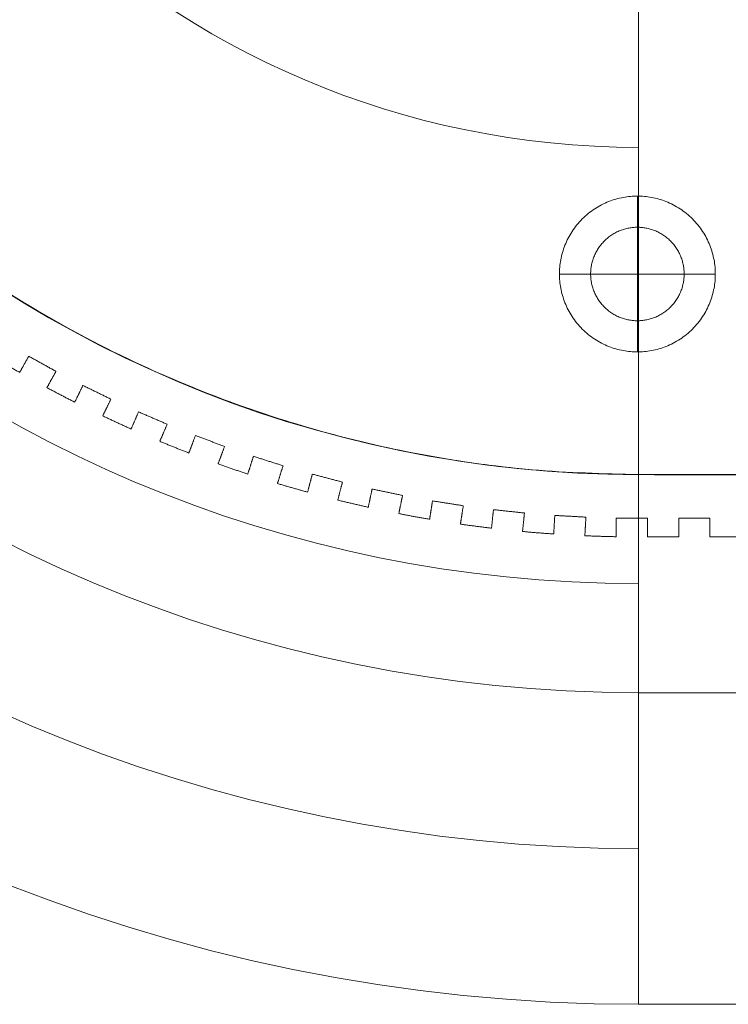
# Model space of a CAD drawing. Header units: millimetres. Extents: x -13921 to -12971, y -5231 to -4681.
# Tile 3 of 16: x -13745 to -13632, y -5231 to -5073. Entities that reach past the tile are written whole.
import ezdxf

# ---------------------------------------------------------------- set-up
doc = ezdxf.new("R2010")
doc.units = ezdxf.units.MM
doc.header["$MEASUREMENT"] = 0
doc.layers.add('Default', color=7, linetype='Continuous', lineweight=18, true_color=0x000000)

msp = doc.modelspace()

# ---------------------------------------------------------------- linework, layer by layer
at = {"layer": 'Default'}
for p, q in [((-13646.38, -5101.68, 13.17), (-13646.38, -5126.68, 13.17)), ((-13646.38, -5101.68, 7.17), (-13646.38, -5106.68, 7.17)), ((-13646.38, -5101.68, 6.17), (-13646.38, -5106.68, 6.17)), ((-13646.38, -5101.68, 0.17), (-13646.38, -5126.68, 0.17)), ((-13658.88, -5114.18, 13.17), (-13633.88, -5114.18, 13.17)), ((-13658.88, -5114.18, 7.17), (-13653.88, -5114.18, 7.17)), ((-13658.88, -5114.18, 6.17), (-13653.88, -5114.18, 6.17)), ((-13658.88, -5114.18, 0.17), (-13633.88, -5114.18, 0.17)), ((-13638.88, -5114.18, 7.17), (-13633.88, -5114.18, 7.17)), ((-13638.88, -5114.18, 6.17), (-13633.88, -5114.18, 6.17)), ((-13646.38, -5121.68, 7.17), (-13646.38, -5126.68, 7.17)), ((-13646.38, -5121.68, 6.17), (-13646.38, -5126.68, 6.17)), ((-13646.19, -5146.36, 23.11), (-13646.19, -5146.36, 398.12))]:
    msp.add_line(p, q, dxfattribs=at)
for centre, radius in [((-13646.21, -4956.36, 411.21), 274.99), ((-13646.21, -4956.36, 417.21), 274.99), ((-13646.21, -4956.36, 414.21), 274.99), ((-13646.21, -4956.36, 404.71), 250), ((-13646.21, -4956.36, 398.21), 225), ((-13646.21, -4956.36, 398.21), 207.5), ((-13646.21, -4956.36, 392.4), 190), ((-13646.21, -4956.36, 395.3), 190), ((-13646.21, -4956.36, 398.21), 190), ((-13646.21, -4956.36, 417.21), 137.5)]:
    msp.add_arc(centre, radius, 90, 270, dxfattribs=at)
for points in [[(-13646.21, -5231.35, 417.21), (-13646.21, -4956.36, 417.21), (-13646.21, -4681.37, 417.21)], [(-13646.21, -4766.35, 392.4), (-13646.21, -4956.35, 392.3), (-13646.21, -5146.35, 392.21)], [(-13646.21, -4956.36, 417.21), (-13646.21, -5093.85, 417.21), (-13646.21, -5231.35, 417.21)], [(-13646.21, -4956.36, 392.3), (-13646.21, -5051.36, 392.35), (-13646.21, -5146.36, 392.4)], [(-13646.38, -5101.68, 13.17), (-13646.38, -5101.68, 10.17), (-13646.38, -5101.68, 7.17)], [(-13646.38, -5101.68, 6.17), (-13646.38, -5101.68, 3.17), (-13646.38, -5101.68, 0.17)], [(-13646.38, -5106.68, 6.17), (-13646.38, -5106.68, 6.67), (-13646.38, -5106.68, 7.17)], [(-13658.88, -5114.18, 13.17), (-13658.88, -5114.18, 10.17), (-13658.88, -5114.18, 7.17)], [(-13658.88, -5114.18, 6.17), (-13658.88, -5114.18, 3.17), (-13658.88, -5114.18, 0.17)], [(-13653.88, -5114.18, 6.17), (-13653.88, -5114.18, 6.67), (-13653.88, -5114.18, 7.17)], [(-13638.88, -5114.18, 6.17), (-13638.88, -5114.18, 6.67), (-13638.88, -5114.18, 7.17)], [(-13633.88, -5114.18, 13.17), (-13633.88, -5114.18, 10.17), (-13633.88, -5114.18, 7.17)], [(-13633.88, -5114.18, 6.17), (-13633.88, -5114.18, 3.17), (-13633.88, -5114.18, 0.17)], [(-13646.38, -5121.68, 6.17), (-13646.38, -5121.68, 6.67), (-13646.38, -5121.68, 7.17)], [(-13745.47, -5129.98, 23.11), (-13744.75, -5128.67, 23.11), (-13744.02, -5127.37, 23.11)], [(-13745.47, -5129.98, 398.12), (-13744.75, -5128.67, 398.12), (-13744.02, -5127.37, 398.12)], [(-13744.02, -5127.37, 217.75), (-13744.75, -5128.67, 217.75), (-13745.47, -5129.98, 217.75)], [(-13744.02, -5127.37, 23.11), (-13741.84, -5128.58, 23.11), (-13739.65, -5129.8, 23.11)], [(-13744.02, -5127.37, 398.12), (-13741.84, -5128.58, 398.12), (-13739.65, -5129.8, 398.12)], [(-13744.02, -5127.37, 23.11), (-13744.02, -5127.37, 210.61), (-13744.02, -5127.37, 398.12)], [(-13739.65, -5129.8, 217.75), (-13741.84, -5128.58, 217.75), (-13744.02, -5127.37, 217.75)], [(-13646.38, -5126.68, 13.17), (-13646.38, -5126.68, 10.17), (-13646.38, -5126.68, 7.17)], [(-13646.38, -5126.68, 6.17), (-13646.38, -5126.68, 3.17), (-13646.38, -5126.68, 0.17)], [(-13741.84, -5128.58, 23.11), (-13741.84, -5128.58, 210.61), (-13741.84, -5128.58, 398.12)], [(-13745.47, -5129.98, 398.12), (-13745.47, -5129.98, 210.61), (-13745.47, -5129.98, 23.11)], [(-13745.24, -5129.55, 23.11), (-13745.24, -5129.55, 210.61), (-13745.24, -5129.55, 398.12)], [(-13739.65, -5129.8, 23.11), (-13740.37, -5131.1, 23.11), (-13741.1, -5132.41, 23.11)], [(-13739.65, -5129.8, 398.12), (-13740.37, -5131.1, 398.12), (-13741.1, -5132.41, 398.12)], [(-13741.1, -5132.41, 217.75), (-13740.37, -5131.1, 217.75), (-13739.65, -5129.8, 217.75)], [(-13739.65, -5129.8, 23.11), (-13739.65, -5129.8, 210.61), (-13739.65, -5129.8, 398.12)], [(-13741.1, -5132.41, 23.11), (-13741.1, -5132.41, 210.61), (-13741.1, -5132.41, 398.12)], [(-13740.86, -5131.98, 23.11), (-13740.86, -5131.98, 210.61), (-13740.86, -5131.98, 398.12)], [(-13736.64, -5134.74, 23.11), (-13735.98, -5133.4, 23.11), (-13735.33, -5132.06, 23.11)], [(-13736.64, -5134.74, 398.12), (-13735.98, -5133.4, 398.12), (-13735.33, -5132.06, 398.12)], [(-13735.33, -5132.06, 217.75), (-13735.98, -5133.4, 217.75), (-13736.64, -5134.74, 217.75)], [(-13735.33, -5132.06, 23.11), (-13733.08, -5133.16, 23.11), (-13730.84, -5134.26, 23.11)], [(-13735.33, -5132.06, 398.12), (-13733.08, -5133.16, 398.12), (-13730.84, -5134.26, 398.12)], [(-13735.33, -5132.06, 23.11), (-13735.33, -5132.06, 210.61), (-13735.33, -5132.06, 398.12)], [(-13730.84, -5134.26, 217.75), (-13733.08, -5133.16, 217.75), (-13735.33, -5132.06, 217.75)], [(-13733.08, -5133.16, 23.11), (-13733.08, -5133.16, 210.61), (-13733.08, -5133.16, 398.12)], [(-13736.64, -5134.74, 398.12), (-13736.64, -5134.74, 210.61), (-13736.64, -5134.74, 23.11)], [(-13736.43, -5134.3, 23.11), (-13736.43, -5134.3, 210.61), (-13736.43, -5134.3, 398.12)], [(-13730.84, -5134.26, 23.11), (-13731.5, -5135.6, 23.11), (-13732.15, -5136.94, 23.11)], [(-13730.84, -5134.26, 398.12), (-13731.5, -5135.6, 398.12), (-13732.15, -5136.94, 398.12)], [(-13732.15, -5136.94, 217.75), (-13731.5, -5135.6, 217.75), (-13730.84, -5134.26, 217.75)], [(-13730.84, -5134.26, 23.11), (-13730.84, -5134.26, 210.61), (-13730.84, -5134.26, 398.12)], [(-13732.15, -5136.94, 23.11), (-13732.15, -5136.94, 210.61), (-13732.15, -5136.94, 398.12)], [(-13731.94, -5136.51, 23.11), (-13731.94, -5136.51, 210.61), (-13731.94, -5136.51, 398.12)], [(-13727.59, -5139.05, 23.11), (-13727, -5137.68, 23.11), (-13726.41, -5136.3, 23.11)], [(-13727.59, -5139.05, 398.12), (-13727, -5137.68, 398.12), (-13726.41, -5136.3, 398.12)], [(-13726.41, -5136.3, 217.75), (-13727, -5137.68, 217.75), (-13727.59, -5139.05, 217.75)], [(-13726.41, -5136.3, 23.11), (-13724.11, -5137.29, 23.11), (-13721.81, -5138.28, 23.11)], [(-13726.41, -5136.3, 398.12), (-13724.11, -5137.29, 398.12), (-13721.81, -5138.28, 398.12)], [(-13726.41, -5136.3, 23.11), (-13726.41, -5136.3, 210.61), (-13726.41, -5136.3, 398.12)], [(-13721.81, -5138.28, 217.75), (-13724.11, -5137.29, 217.75), (-13726.41, -5136.3, 217.75)], [(-13727.39, -5138.6, 23.11), (-13727.39, -5138.6, 210.61), (-13727.39, -5138.6, 398.12)], [(-13724.11, -5137.29, 23.11), (-13724.11, -5137.29, 210.61), (-13724.11, -5137.29, 398.12)], [(-13721.81, -5138.28, 23.11), (-13722.4, -5139.65, 23.11), (-13722.99, -5141.02, 23.11)], [(-13721.81, -5138.28, 398.12), (-13722.4, -5139.65, 398.12), (-13722.99, -5141.02, 398.12)], [(-13722.99, -5141.02, 217.75), (-13722.4, -5139.65, 217.75), (-13721.81, -5138.28, 217.75)], [(-13721.81, -5138.28, 23.11), (-13721.81, -5138.28, 210.61), (-13721.81, -5138.28, 398.12)], [(-13727.59, -5139.05, 398.12), (-13727.59, -5139.05, 210.61), (-13727.59, -5139.05, 23.11)], [(-13718.33, -5142.9, 23.11), (-13717.81, -5141.5, 23.11), (-13717.28, -5140.1, 23.11)], [(-13718.33, -5142.9, 398.12), (-13717.81, -5141.5, 398.12), (-13717.28, -5140.1, 398.12)], [(-13717.28, -5140.1, 217.75), (-13717.81, -5141.5, 217.75), (-13718.33, -5142.9, 217.75)], [(-13717.28, -5140.1, 23.11), (-13714.94, -5140.97, 23.11), (-13712.6, -5141.84, 23.11)], [(-13717.28, -5140.1, 398.12), (-13714.94, -5140.97, 398.12), (-13712.6, -5141.84, 398.12)], [(-13717.28, -5140.1, 23.11), (-13717.28, -5140.1, 210.61), (-13717.28, -5140.1, 398.12)], [(-13712.6, -5141.84, 217.75), (-13714.94, -5140.97, 217.75), (-13717.28, -5140.1, 217.75)], [(-13722.99, -5141.02, 23.11), (-13722.99, -5141.02, 210.61), (-13722.99, -5141.02, 398.12)], [(-13722.8, -5140.58, 23.11), (-13722.8, -5140.58, 210.61), (-13722.8, -5140.58, 398.12)], [(-13714.94, -5140.97, 23.11), (-13714.94, -5140.97, 210.61), (-13714.94, -5140.97, 398.12)], [(-13712.6, -5141.84, 23.11), (-13713.12, -5143.24, 23.11), (-13713.64, -5144.64, 23.11)], [(-13712.6, -5141.84, 398.12), (-13713.12, -5143.24, 398.12), (-13713.64, -5144.64, 398.12)], [(-13713.64, -5144.64, 217.75), (-13713.12, -5143.24, 217.75), (-13712.6, -5141.84, 217.75)], [(-13712.6, -5141.84, 23.11), (-13712.6, -5141.84, 210.61), (-13712.6, -5141.84, 398.12)], [(-13718.33, -5142.9, 398.12), (-13718.33, -5142.9, 210.61), (-13718.33, -5142.9, 23.11)], [(-13718.16, -5142.44, 23.11), (-13718.16, -5142.44, 210.61), (-13718.16, -5142.44, 398.12)], [(-13708.88, -5146.28, 23.11), (-13708.43, -5144.86, 23.11), (-13707.98, -5143.43, 23.11)], [(-13708.88, -5146.28, 398.12), (-13708.43, -5144.86, 398.12), (-13707.98, -5143.43, 398.12)], [(-13707.98, -5143.43, 217.75), (-13708.43, -5144.86, 217.75), (-13708.88, -5146.28, 217.75)], [(-13707.98, -5143.43, 23.11), (-13705.6, -5144.19, 23.11), (-13703.22, -5144.94, 23.11)], [(-13707.98, -5143.43, 398.12), (-13705.6, -5144.19, 398.12), (-13703.22, -5144.94, 398.12)], [(-13707.98, -5143.43, 23.11), (-13707.98, -5143.43, 210.61), (-13707.98, -5143.43, 398.12)], [(-13703.22, -5144.94, 217.75), (-13705.6, -5144.19, 217.75), (-13707.98, -5143.43, 217.75)], [(-13713.64, -5144.64, 23.11), (-13713.64, -5144.64, 210.61), (-13713.64, -5144.64, 398.12)], [(-13713.47, -5144.19, 23.11), (-13713.47, -5144.19, 210.61), (-13713.47, -5144.19, 398.12)], [(-13705.6, -5144.19, 23.11), (-13705.6, -5144.19, 210.61), (-13705.6, -5144.19, 398.12)], [(-13703.22, -5144.94, 23.11), (-13703.67, -5146.36, 23.11), (-13704.12, -5147.79, 23.11)], [(-13703.22, -5144.94, 398.12), (-13703.67, -5146.36, 398.12), (-13704.12, -5147.79, 398.12)], [(-13704.12, -5147.79, 217.75), (-13703.67, -5146.36, 217.75), (-13703.22, -5144.94, 217.75)], [(-13703.22, -5144.94, 23.11), (-13703.22, -5144.94, 210.61), (-13703.22, -5144.94, 398.12)], [(-13708.88, -5146.28, 398.12), (-13708.88, -5146.28, 210.61), (-13708.88, -5146.28, 23.11)], [(-13708.74, -5145.82, 23.11), (-13708.74, -5145.82, 210.61), (-13708.74, -5145.82, 398.12)], [(-13699.29, -5149.18, 23.11), (-13698.91, -5147.74, 23.11), (-13698.53, -5146.29, 23.11)], [(-13699.29, -5149.18, 398.12), (-13698.91, -5147.74, 398.12), (-13698.53, -5146.29, 398.12)], [(-13698.53, -5146.29, 217.75), (-13698.91, -5147.74, 217.75), (-13699.29, -5149.18, 217.75)], [(-13698.53, -5146.29, 23.11), (-13696.11, -5146.93, 23.11), (-13693.69, -5147.56, 23.11)], [(-13698.53, -5146.29, 398.12), (-13696.11, -5146.93, 398.12), (-13693.69, -5147.56, 398.12)], [(-13698.53, -5146.29, 23.11), (-13698.53, -5146.29, 210.61), (-13698.53, -5146.29, 398.12)], [(-13693.69, -5147.56, 217.75), (-13696.11, -5146.93, 217.75), (-13698.53, -5146.29, 217.75)], [(-13246.21, -5146.35, 392.21), (-13446.21, -5146.35, 392.21), (-13646.21, -5146.35, 392.21)], [(-13646.21, -5146.35, 392.21), (-13646.21, -5146.36, 395.21), (-13646.21, -5146.36, 398.21)], [(-13646.21, -5146.36, 398.21), (-13646.21, -5146.36, 395.3), (-13646.21, -5146.36, 392.4)], [(-13646.21, -5181.36, 398.21), (-13646.21, -5163.86, 398.21), (-13646.21, -5146.36, 398.21)], [(-13246.21, -5146.36, 398.21), (-13446.21, -5146.36, 398.21), (-13646.21, -5146.36, 398.21)], [(-13646.21, -5146.36, 398.21), (-13646.21, -5163.86, 398.21), (-13646.21, -5181.36, 398.21)], [(-13646.19, -5146.36, 13.17), (-13646.19, -5146.36, 20.67), (-13646.19, -5146.36, 28.17)], [(-13646.19, -5146.36, 13.17), (-13446.19, -5146.36, 13.17), (-13246.19, -5146.36, 13.17)], [(-13646.19, -5146.36, 28.17), (-13446.19, -5146.36, 28.17), (-13246.19, -5146.36, 28.17)], [(-13704.12, -5147.79, 23.11), (-13704.12, -5147.79, 210.61), (-13704.12, -5147.79, 398.12)], [(-13703.97, -5147.32, 23.11), (-13703.97, -5147.32, 210.61), (-13703.97, -5147.32, 398.12)], [(-13696.11, -5146.93, 23.11), (-13696.11, -5146.93, 210.61), (-13696.11, -5146.93, 398.12)], [(-13693.69, -5147.56, 23.11), (-13694.07, -5149.01, 23.11), (-13694.45, -5150.45, 23.11)], [(-13693.69, -5147.56, 398.12), (-13694.07, -5149.01, 398.12), (-13694.45, -5150.45, 398.12)], [(-13694.45, -5150.45, 217.75), (-13694.07, -5149.01, 217.75), (-13693.69, -5147.56, 217.75)], [(-13693.69, -5147.56, 23.11), (-13693.69, -5147.56, 210.61), (-13693.69, -5147.56, 398.12)], [(-13699.29, -5149.18, 398.12), (-13699.29, -5149.18, 210.61), (-13699.29, -5149.18, 23.11)], [(-13699.16, -5148.71, 23.11), (-13699.16, -5148.71, 210.61), (-13699.16, -5148.71, 398.12)], [(-13689.55, -5151.6, 23.11), (-13689.25, -5150.14, 23.11), (-13688.94, -5148.68, 23.11)], [(-13689.55, -5151.6, 398.12), (-13689.25, -5150.14, 398.12), (-13688.94, -5148.68, 398.12)], [(-13688.94, -5148.68, 217.75), (-13689.25, -5150.14, 217.75), (-13689.55, -5151.6, 217.75)], [(-13688.94, -5148.68, 23.11), (-13686.49, -5149.19, 23.11), (-13684.05, -5149.7, 23.11)], [(-13688.94, -5148.68, 398.12), (-13686.49, -5149.19, 398.12), (-13684.05, -5149.7, 398.12)], [(-13688.94, -5148.68, 23.11), (-13688.94, -5148.68, 210.61), (-13688.94, -5148.68, 398.12)], [(-13684.05, -5149.7, 217.75), (-13686.49, -5149.19, 217.75), (-13688.94, -5148.68, 217.75)], [(-13686.49, -5149.19, 23.11), (-13686.49, -5149.19, 210.61), (-13686.49, -5149.19, 398.12)], [(-13684.05, -5149.7, 23.11), (-13684.35, -5151.16, 23.11), (-13684.66, -5152.62, 23.11)], [(-13684.05, -5149.7, 398.12), (-13684.35, -5151.16, 398.12), (-13684.66, -5152.62, 398.12)], [(-13684.66, -5152.62, 217.75), (-13684.35, -5151.16, 217.75), (-13684.05, -5149.7, 217.75)], [(-13684.05, -5149.7, 23.11), (-13684.05, -5149.7, 210.61), (-13684.05, -5149.7, 398.12)], [(-13694.45, -5150.45, 23.11), (-13694.45, -5150.45, 210.61), (-13694.45, -5150.45, 398.12)], [(-13694.33, -5149.98, 23.11), (-13694.33, -5149.98, 210.61), (-13694.33, -5149.98, 398.12)], [(-13689.45, -5151.13, 23.11), (-13689.45, -5151.13, 210.61), (-13689.45, -5151.13, 398.12)], [(-13679.71, -5153.53, 23.11), (-13679.48, -5152.05, 23.11), (-13679.25, -5150.58, 23.11)], [(-13679.71, -5153.53, 398.12), (-13679.48, -5152.05, 398.12), (-13679.25, -5150.58, 398.12)], [(-13679.25, -5150.58, 217.75), (-13679.48, -5152.05, 217.75), (-13679.71, -5153.53, 217.75)], [(-13679.25, -5150.58, 23.11), (-13676.78, -5150.97, 23.11), (-13674.31, -5151.36, 23.11)], [(-13679.25, -5150.58, 398.12), (-13676.78, -5150.97, 398.12), (-13674.31, -5151.36, 398.12)], [(-13679.25, -5150.58, 23.11), (-13679.25, -5150.58, 210.61), (-13679.25, -5150.58, 398.12)], [(-13674.31, -5151.36, 217.75), (-13676.78, -5150.97, 217.75), (-13679.25, -5150.58, 217.75)], [(-13676.78, -5150.97, 23.11), (-13676.78, -5150.97, 210.61), (-13676.78, -5150.97, 398.12)], [(-13674.31, -5151.36, 23.11), (-13674.54, -5152.83, 23.11), (-13674.77, -5154.31, 23.11)], [(-13674.31, -5151.36, 398.12), (-13674.54, -5152.83, 398.12), (-13674.77, -5154.31, 398.12)], [(-13674.77, -5154.31, 217.75), (-13674.54, -5152.83, 217.75), (-13674.31, -5151.36, 217.75)], [(-13674.31, -5151.36, 23.11), (-13674.31, -5151.36, 210.61), (-13674.31, -5151.36, 398.12)], [(-13689.55, -5151.6, 398.12), (-13689.55, -5151.6, 210.61), (-13689.55, -5151.6, 23.11)], [(-13684.66, -5152.62, 23.11), (-13684.66, -5152.62, 210.61), (-13684.66, -5152.62, 398.12)], [(-13684.56, -5152.15, 23.11), (-13684.56, -5152.15, 210.61), (-13684.56, -5152.15, 398.12)], [(-13669.78, -5154.96, 23.11), (-13669.63, -5153.48, 23.11), (-13669.47, -5151.99, 23.11)], [(-13669.78, -5154.96, 398.12), (-13669.63, -5153.48, 398.12), (-13669.47, -5151.99, 398.12)], [(-13669.47, -5151.99, 217.75), (-13669.63, -5153.48, 217.75), (-13669.78, -5154.96, 217.75)], [(-13669.47, -5151.99, 23.11), (-13666.98, -5152.26, 23.11), (-13664.5, -5152.52, 23.11)], [(-13669.47, -5151.99, 398.12), (-13666.98, -5152.26, 398.12), (-13664.5, -5152.52, 398.12)], [(-13669.47, -5151.99, 23.11), (-13669.47, -5151.99, 210.61), (-13669.47, -5151.99, 398.12)], [(-13664.5, -5152.52, 217.75), (-13666.98, -5152.26, 217.75), (-13669.47, -5151.99, 217.75)], [(-13666.98, -5152.26, 23.11), (-13666.98, -5152.26, 210.61), (-13666.98, -5152.26, 398.12)], [(-13664.5, -5152.52, 23.11), (-13664.65, -5154.01, 23.11), (-13664.81, -5155.49, 23.11)], [(-13664.5, -5152.52, 398.12), (-13664.65, -5154.01, 398.12), (-13664.81, -5155.49, 398.12)], [(-13664.81, -5155.49, 217.75), (-13664.65, -5154.01, 217.75), (-13664.5, -5152.52, 217.75)], [(-13664.5, -5152.52, 23.11), (-13664.5, -5152.52, 210.61), (-13664.5, -5152.52, 398.12)], [(-13659.8, -5155.89, 23.11), (-13659.72, -5154.4, 23.11), (-13659.63, -5152.91, 23.11)], [(-13659.8, -5155.89, 398.12), (-13659.72, -5154.4, 398.12), (-13659.63, -5152.91, 398.12)], [(-13659.63, -5152.91, 217.75), (-13659.72, -5154.4, 217.75), (-13659.8, -5155.89, 217.75)], [(-13659.63, -5152.91, 23.11), (-13657.14, -5153.05, 23.11), (-13654.64, -5153.19, 23.11)], [(-13659.63, -5152.91, 398.12), (-13657.14, -5153.05, 398.12), (-13654.64, -5153.19, 398.12)], [(-13659.63, -5152.91, 23.11), (-13659.63, -5152.91, 210.61), (-13659.63, -5152.91, 398.12)], [(-13654.64, -5153.19, 217.75), (-13657.14, -5153.05, 217.75), (-13659.63, -5152.91, 217.75)], [(-13679.71, -5153.53, 398.12), (-13679.71, -5153.53, 210.61), (-13679.71, -5153.53, 23.11)], [(-13679.64, -5153.05, 23.11), (-13679.64, -5153.05, 210.61), (-13679.64, -5153.05, 398.12)], [(-13674.77, -5154.31, 23.11), (-13674.77, -5154.31, 210.61), (-13674.77, -5154.31, 398.12)], [(-13674.7, -5153.83, 23.11), (-13674.7, -5153.83, 210.61), (-13674.7, -5153.83, 398.12)], [(-13669.73, -5154.48, 23.11), (-13669.73, -5154.48, 210.61), (-13669.73, -5154.48, 398.12)], [(-13657.14, -5153.05, 23.11), (-13657.14, -5153.05, 210.61), (-13657.14, -5153.05, 398.12)], [(-13654.64, -5153.19, 23.11), (-13654.72, -5154.68, 23.11), (-13654.81, -5156.17, 23.11)], [(-13654.64, -5153.19, 398.12), (-13654.72, -5154.68, 398.12), (-13654.81, -5156.17, 398.12)], [(-13654.81, -5156.17, 217.75), (-13654.72, -5154.68, 217.75), (-13654.64, -5153.19, 217.75)], [(-13654.64, -5153.19, 23.11), (-13654.64, -5153.19, 210.61), (-13654.64, -5153.19, 398.12)], [(-13649.78, -5156.33, 23.11), (-13649.77, -5154.83, 23.11), (-13649.76, -5153.34, 23.11)], [(-13649.78, -5156.33, 398.12), (-13649.77, -5154.83, 398.12), (-13649.76, -5153.34, 398.12)], [(-13649.76, -5153.34, 217.75), (-13649.77, -5154.83, 217.75), (-13649.78, -5156.33, 217.75)], [(-13649.76, -5153.34, 23.11), (-13647.26, -5153.35, 23.11), (-13644.76, -5153.37, 23.11)], [(-13649.76, -5153.34, 398.12), (-13647.26, -5153.35, 398.12), (-13644.76, -5153.37, 398.12)], [(-13649.76, -5153.34, 23.11), (-13649.76, -5153.34, 210.61), (-13649.76, -5153.34, 398.12)], [(-13644.76, -5153.37, 217.75), (-13647.26, -5153.35, 217.75), (-13649.76, -5153.34, 217.75)], [(-13647.26, -5153.35, 23.11), (-13647.26, -5153.35, 210.61), (-13647.26, -5153.35, 398.12)], [(-13644.76, -5153.37, 23.11), (-13644.77, -5154.86, 23.11), (-13644.78, -5156.36, 23.11)], [(-13644.76, -5153.37, 398.12), (-13644.77, -5154.86, 398.12), (-13644.78, -5156.36, 398.12)], [(-13644.78, -5156.36, 217.75), (-13644.77, -5154.86, 217.75), (-13644.76, -5153.37, 217.75)], [(-13644.76, -5153.37, 23.11), (-13644.76, -5153.37, 210.61), (-13644.76, -5153.37, 398.12)], [(-13639.75, -5153.36, 23.11), (-13637.25, -5153.36, 23.11), (-13634.75, -5153.36, 23.11)], [(-13639.75, -5156.36, 23.11), (-13639.75, -5154.86, 23.11), (-13639.75, -5153.36, 23.11)], [(-13639.75, -5153.36, 398.12), (-13637.25, -5153.36, 398.12), (-13634.75, -5153.36, 398.12)], [(-13639.75, -5156.36, 398.12), (-13639.75, -5154.86, 398.12), (-13639.75, -5153.36, 398.12)], [(-13639.75, -5153.36, 23.11), (-13639.75, -5153.36, 210.61), (-13639.75, -5153.36, 398.12)], [(-13634.75, -5153.36, 217.75), (-13637.25, -5153.36, 217.75), (-13639.75, -5153.36, 217.75)], [(-13639.75, -5153.36, 217.75), (-13639.75, -5154.86, 217.75), (-13639.75, -5156.36, 217.75)], [(-13637.25, -5153.36, 23.11), (-13637.25, -5153.36, 210.61), (-13637.25, -5153.36, 398.12)], [(-13634.75, -5153.36, 23.11), (-13634.75, -5154.86, 23.11), (-13634.75, -5156.36, 23.11)], [(-13634.75, -5153.36, 398.12), (-13634.75, -5154.86, 398.12), (-13634.75, -5156.36, 398.12)], [(-13634.75, -5153.36, 23.11), (-13634.75, -5153.36, 210.61), (-13634.75, -5153.36, 398.12)], [(-13634.75, -5156.36, 217.75), (-13634.75, -5154.86, 217.75), (-13634.75, -5153.36, 217.75)], [(-13669.78, -5154.96, 398.12), (-13669.78, -5154.96, 210.61), (-13669.78, -5154.96, 23.11)], [(-13664.81, -5155.49, 23.11), (-13664.81, -5155.49, 210.61), (-13664.81, -5155.49, 398.12)], [(-13664.76, -5155.01, 23.11), (-13664.76, -5155.01, 210.61), (-13664.76, -5155.01, 398.12)], [(-13659.8, -5155.89, 398.12), (-13659.8, -5155.89, 210.61), (-13659.8, -5155.89, 23.11)], [(-13659.77, -5155.41, 23.11), (-13659.77, -5155.41, 210.61), (-13659.77, -5155.41, 398.12)], [(-13654.78, -5155.69, 23.11), (-13654.78, -5155.69, 210.61), (-13654.78, -5155.69, 398.12)], [(-13649.78, -5155.84, 23.11), (-13649.78, -5155.84, 210.61), (-13649.78, -5155.84, 398.12)], [(-13644.78, -5155.87, 23.11), (-13644.78, -5155.87, 210.61), (-13644.78, -5155.87, 398.12)], [(-13639.75, -5155.86, 23.11), (-13639.75, -5155.86, 210.61), (-13639.75, -5155.86, 398.12)], [(-13634.75, -5155.86, 23.11), (-13634.75, -5155.86, 210.61), (-13634.75, -5155.86, 398.12)], [(-13654.81, -5156.17, 23.11), (-13654.81, -5156.17, 210.61), (-13654.81, -5156.17, 398.12)], [(-13649.78, -5156.33, 398.12), (-13649.78, -5156.33, 210.61), (-13649.78, -5156.33, 23.11)], [(-13644.78, -5156.36, 23.11), (-13644.78, -5156.36, 210.61), (-13644.78, -5156.36, 398.12)], [(-13644.78, -5156.36, 23.11), (-13642.26, -5156.36, 23.11), (-13639.75, -5156.36, 23.11)], [(-13644.78, -5156.36, 398.12), (-13642.26, -5156.36, 398.12), (-13639.75, -5156.36, 398.12)], [(-13639.75, -5156.36, 210.61), (-13642.26, -5156.36, 210.61), (-13644.78, -5156.36, 210.61)], [(-13639.75, -5156.36, 398.12), (-13639.75, -5156.36, 210.61), (-13639.75, -5156.36, 23.11)], [(-13634.75, -5156.36, 23.11), (-13634.75, -5156.36, 210.61), (-13634.75, -5156.36, 398.12)], [(-13634.75, -5156.36, 23.11), (-13632.23, -5156.36, 23.11), (-13629.72, -5156.36, 23.11)], [(-13634.75, -5156.36, 398.12), (-13632.23, -5156.36, 398.12), (-13629.72, -5156.36, 398.12)], [(-13629.72, -5156.36, 210.61), (-13632.23, -5156.36, 210.61), (-13634.75, -5156.36, 210.61)], [(-13646.21, -5231.35, 411.21), (-13646.21, -5206.35, 404.71), (-13646.21, -5181.36, 398.21)], [(-13646.21, -5181.36, 398.21), (-13646.21, -5206.35, 404.71), (-13646.21, -5231.35, 411.21)], [(-13246.21, -5181.36, 398.21), (-13446.21, -5181.36, 398.21), (-13646.21, -5181.36, 398.21)], [(-13646.21, -5231.35, 417.21), (-13646.21, -5231.35, 414.21), (-13646.21, -5231.35, 411.21)], [(-13246.21, -5231.35, 411.21), (-13446.21, -5231.35, 411.21), (-13646.21, -5231.35, 411.21)], [(-13246.21, -5231.35, 417.21), (-13446.21, -5231.35, 417.21), (-13646.21, -5231.35, 417.21)], [(-13646.21, -5231.35, 411.21), (-13646.21, -5231.35, 414.21), (-13646.21, -5231.35, 417.21)]]:
    msp.add_open_spline(points, degree=2, dxfattribs=at)
for points, weights, knots in [([(-13246.19, -4766.36, 23.11), (-13056.19, -4766.36, 23.11), (-13056.19, -4956.36, 23.11), (-13056.19, -5146.36, 23.11), (-13246.19, -5146.36, 23.11), (-13446.19, -5146.36, 23.11), (-13646.19, -5146.36, 23.11), (-13836.19, -5146.36, 23.11), (-13836.19, -4956.36, 23.11), (-13836.19, -4766.36, 23.11), (-13646.19, -4766.36, 23.11), (-13446.19, -4766.36, 23.11), (-13246.19, -4766.36, 23.11)], [1, 0.707106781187, 1, 0.707106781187, 1, 1, 1, 0.707106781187, 1, 0.707106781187, 1, 1, 1], [-2056.637061, -2056.637061, -2056.637061, -1742.477796, -1742.477796, -1428.318531, -1428.318531, -1028.318531, -1028.318531, -714.159265, -714.159265, -400, -400, 0, 0, 0]), ([(-13246.19, -4766.36, 398.12), (-13056.19, -4766.36, 398.12), (-13056.19, -4956.36, 398.12), (-13056.19, -5146.36, 398.12), (-13246.19, -5146.36, 398.12), (-13446.19, -5146.36, 398.12), (-13646.19, -5146.36, 398.12), (-13836.19, -5146.36, 398.12), (-13836.19, -4956.36, 398.12), (-13836.19, -4766.36, 398.12), (-13646.19, -4766.36, 398.12), (-13446.19, -4766.36, 398.12), (-13246.19, -4766.36, 398.12)], [1, 0.707106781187, 1, 0.707106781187, 1, 1, 1, 0.707106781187, 1, 0.707106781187, 1, 1, 1], [-2056.637061, -2056.637061, -2056.637061, -1742.477796, -1742.477796, -1428.318531, -1428.318531, -1028.318531, -1028.318531, -714.159265, -714.159265, -400, -400, 0, 0, 0]), ([(-13246.19, -4766.36, 210.61), (-13446.19, -4766.36, 210.61), (-13646.19, -4766.36, 210.61), (-13836.19, -4766.36, 210.61), (-13836.19, -4956.36, 210.61), (-13836.19, -5146.36, 210.61), (-13646.19, -5146.36, 210.61), (-13446.19, -5146.36, 210.61), (-13246.19, -5146.36, 210.61), (-13056.19, -5146.36, 210.61), (-13056.19, -4956.36, 210.61), (-13056.19, -4766.36, 210.61), (-13246.19, -4766.36, 210.61)], [1, 1, 1, 0.707106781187, 1, 0.707106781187, 1, 1, 1, 0.707106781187, 1, 0.707106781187, 1], [0, 0, 0, 400, 400, 714.159265, 714.159265, 1028.318531, 1028.318531, 1428.318531, 1428.318531, 1742.477796, 1742.477796, 2056.637061, 2056.637061, 2056.637061]), ([(-13646.19, -4766.36, 13.17), (-13836.19, -4766.36, 13.17), (-13836.19, -4956.36, 13.17), (-13836.19, -5146.36, 13.17), (-13646.19, -5146.36, 13.17)], [1, 0.707106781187, 1, 0.707106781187, 1], [400, 400, 400, 714.159265, 714.159265, 1028.318531, 1028.318531, 1028.318531]), ([(-13646.19, -4766.36, 28.17), (-13836.19, -4766.36, 28.17), (-13836.19, -4956.36, 28.17), (-13836.19, -5146.36, 28.17), (-13646.19, -5146.36, 28.17)], [1, 0.707106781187, 1, 0.707106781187, 1], [400, 400, 400, 714.159265, 714.159265, 1028.318531, 1028.318531, 1028.318531]), ([(-13646.38, -5126.68, 13.17), (-13633.88, -5126.68, 13.17), (-13633.88, -5114.18, 13.17), (-13633.88, -5101.68, 13.17), (-13646.38, -5101.68, 13.17), (-13658.88, -5101.68, 13.17), (-13658.88, -5114.18, 13.17), (-13658.88, -5126.68, 13.17), (-13646.38, -5126.68, 13.17)], [1, 0.707106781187, 1, 0.707106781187, 1, 0.707106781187, 1, 0.707106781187, 1], [0, 0, 0, 19.634954, 19.634954, 39.269908, 39.269908, 58.904862, 58.904862, 78.539816, 78.539816, 78.539816]), ([(-13646.38, -5126.68, 7.17), (-13633.88, -5126.68, 7.17), (-13633.88, -5114.18, 7.17), (-13633.88, -5101.68, 7.17), (-13646.38, -5101.68, 7.17), (-13658.88, -5101.68, 7.17), (-13658.88, -5114.18, 7.17), (-13658.88, -5126.68, 7.17), (-13646.38, -5126.68, 7.17)], [1, 0.707106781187, 1, 0.707106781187, 1, 0.707106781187, 1, 0.707106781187, 1], [0, 0, 0, 19.634954, 19.634954, 39.269908, 39.269908, 58.904862, 58.904862, 78.539816, 78.539816, 78.539816]), ([(-13646.38, -5126.68, 6.17), (-13633.88, -5126.68, 6.17), (-13633.88, -5114.18, 6.17), (-13633.88, -5101.68, 6.17), (-13646.38, -5101.68, 6.17), (-13658.88, -5101.68, 6.17), (-13658.88, -5114.18, 6.17), (-13658.88, -5126.68, 6.17), (-13646.38, -5126.68, 6.17)], [1, 0.707106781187, 1, 0.707106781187, 1, 0.707106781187, 1, 0.707106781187, 1], [0, 0, 0, 19.634954, 19.634954, 39.269908, 39.269908, 58.904862, 58.904862, 78.539816, 78.539816, 78.539816]), ([(-13646.38, -5126.68, 0.17), (-13633.88, -5126.68, 0.17), (-13633.88, -5114.18, 0.17), (-13633.88, -5101.68, 0.17), (-13646.38, -5101.68, 0.17), (-13658.88, -5101.68, 0.17), (-13658.88, -5114.18, 0.17), (-13658.88, -5126.68, 0.17), (-13646.38, -5126.68, 0.17)], [1, 0.707106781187, 1, 0.707106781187, 1, 0.707106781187, 1, 0.707106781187, 1], [0, 0, 0, 19.634954, 19.634954, 39.269908, 39.269908, 58.904862, 58.904862, 78.539816, 78.539816, 78.539816]), ([(-13646.38, -5126.68, 10.17), (-13633.88, -5126.68, 10.17), (-13633.88, -5114.18, 10.17), (-13633.88, -5101.68, 10.17), (-13646.38, -5101.68, 10.17), (-13658.88, -5101.68, 10.17), (-13658.88, -5114.18, 10.17), (-13658.88, -5126.68, 10.17), (-13646.38, -5126.68, 10.17)], [1, 0.707106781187, 1, 0.707106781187, 1, 0.707106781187, 1, 0.707106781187, 1], [0, 0, 0, 19.634954, 19.634954, 39.269908, 39.269908, 58.904862, 58.904862, 78.539816, 78.539816, 78.539816]), ([(-13646.38, -5126.68, 3.17), (-13633.88, -5126.68, 3.17), (-13633.88, -5114.18, 3.17), (-13633.88, -5101.68, 3.17), (-13646.38, -5101.68, 3.17), (-13658.88, -5101.68, 3.17), (-13658.88, -5114.18, 3.17), (-13658.88, -5126.68, 3.17), (-13646.38, -5126.68, 3.17)], [1, 0.707106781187, 1, 0.707106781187, 1, 0.707106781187, 1, 0.707106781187, 1], [0, 0, 0, 19.634954, 19.634954, 39.269908, 39.269908, 58.904862, 58.904862, 78.539816, 78.539816, 78.539816]), ([(-13646.38, -5121.68, 6.17), (-13653.88, -5121.68, 6.17), (-13653.88, -5114.18, 6.17), (-13653.88, -5106.68, 6.17), (-13646.38, -5106.68, 6.17), (-13638.88, -5106.68, 6.17), (-13638.88, -5114.18, 6.17), (-13638.88, -5121.68, 6.17), (-13646.38, -5121.68, 6.17)], [1, 0.707106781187, 1, 0.707106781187, 1, 0.707106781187, 1, 0.707106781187, 1], [0, 0, 0, 11.780972, 11.780972, 23.561945, 23.561945, 35.342917, 35.342917, 47.12389, 47.12389, 47.12389]), ([(-13646.38, -5121.68, 7.17), (-13653.88, -5121.68, 7.17), (-13653.88, -5114.18, 7.17), (-13653.88, -5106.68, 7.17), (-13646.38, -5106.68, 7.17), (-13638.88, -5106.68, 7.17), (-13638.88, -5114.18, 7.17), (-13638.88, -5121.68, 7.17), (-13646.38, -5121.68, 7.17)], [1, 0.707106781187, 1, 0.707106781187, 1, 0.707106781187, 1, 0.707106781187, 1], [0, 0, 0, 11.780972, 11.780972, 23.561945, 23.561945, 35.342917, 35.342917, 47.12389, 47.12389, 47.12389]), ([(-13646.38, -5121.68, 6.67), (-13653.88, -5121.68, 6.67), (-13653.88, -5114.18, 6.67), (-13653.88, -5106.68, 6.67), (-13646.38, -5106.68, 6.67), (-13638.88, -5106.68, 6.67), (-13638.88, -5114.18, 6.67), (-13638.88, -5121.68, 6.67), (-13646.38, -5121.68, 6.67)], [1, 0.707106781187, 1, 0.707106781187, 1, 0.707106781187, 1, 0.707106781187, 1], [0, 0, 0, 11.780972, 11.780972, 23.561945, 23.561945, 35.342917, 35.342917, 47.12389, 47.12389, 47.12389])]:
    msp.add_rational_spline(points, weights, degree=2, knots=knots, dxfattribs=at)
for points, weights in [([(-13745.47, -5129.98, 210.61), (-13747.65, -5128.73, 210.61), (-13749.8, -5127.43, 210.61)], [0.868827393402, 0.867368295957, 0.866048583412]), ([(-13741.1, -5132.41, 23.11), (-13738.89, -5133.6, 23.11), (-13736.64, -5134.74, 23.11)], [0.871876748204, 0.873486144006, 0.875236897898]), ([(-13741.1, -5132.41, 398.12), (-13738.89, -5133.6, 398.12), (-13736.64, -5134.74, 398.12)], [0.871876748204, 0.873486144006, 0.875236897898]), ([(-13736.64, -5134.74, 210.61), (-13738.89, -5133.6, 210.61), (-13741.1, -5132.41, 210.61)], [0.875236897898, 0.873486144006, 0.871876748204]), ([(-13732.15, -5136.94, 23.11), (-13729.88, -5138.02, 23.11), (-13727.59, -5139.05, 23.11)], [0.87887245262, 0.880780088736, 0.882831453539]), ([(-13732.15, -5136.94, 398.12), (-13729.88, -5138.02, 398.12), (-13727.59, -5139.05, 398.12)], [0.87887245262, 0.880780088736, 0.882831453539]), ([(-13727.59, -5139.05, 210.61), (-13729.88, -5138.02, 210.61), (-13732.15, -5136.94, 210.61)], [0.882831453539, 0.880780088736, 0.87887245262]), ([(-13722.99, -5141.02, 23.11), (-13720.67, -5141.99, 23.11), (-13718.33, -5142.9, 23.11)], [0.887072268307, 0.88928838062, 0.891651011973]), ([(-13722.99, -5141.02, 398.12), (-13720.67, -5141.99, 398.12), (-13718.33, -5142.9, 398.12)], [0.887072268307, 0.88928838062, 0.891651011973]), ([(-13718.33, -5142.9, 210.61), (-13720.67, -5141.99, 210.61), (-13722.99, -5141.02, 210.61)], [0.891651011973, 0.88928838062, 0.887072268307]), ([(-13713.64, -5144.64, 23.11), (-13711.27, -5145.49, 23.11), (-13708.88, -5146.28, 23.11)], [0.896519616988, 0.899056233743, 0.901742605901]), ([(-13713.64, -5144.64, 398.12), (-13711.27, -5145.49, 398.12), (-13708.88, -5146.28, 398.12)], [0.896519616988, 0.899056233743, 0.901742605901]), ([(-13708.88, -5146.28, 210.61), (-13711.27, -5145.49, 210.61), (-13713.64, -5144.64, 210.61)], [0.901742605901, 0.899056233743, 0.896519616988]), ([(-13704.12, -5147.79, 23.11), (-13701.71, -5148.51, 23.11), (-13699.29, -5149.18, 23.11)], [0.907265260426, 0.910136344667, 0.913160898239]), ([(-13704.12, -5147.79, 398.12), (-13701.71, -5148.51, 398.12), (-13699.29, -5149.18, 398.12)], [0.907265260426, 0.910136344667, 0.913160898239]), ([(-13699.29, -5149.18, 210.61), (-13701.71, -5148.51, 210.61), (-13704.12, -5147.79, 210.61)], [0.913160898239, 0.910136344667, 0.907265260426]), ([(-13694.45, -5150.45, 23.11), (-13692.01, -5151.06, 23.11), (-13689.55, -5151.6, 23.11)], [0.919367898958, 0.922589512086, 0.925968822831]), ([(-13694.45, -5150.45, 398.12), (-13692.01, -5151.06, 398.12), (-13689.55, -5151.6, 398.12)], [0.919367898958, 0.922589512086, 0.925968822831]), ([(-13689.55, -5151.6, 210.61), (-13692.01, -5151.06, 210.61), (-13694.45, -5150.45, 210.61)], [0.925968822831, 0.922589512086, 0.919367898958]), ([(-13684.66, -5152.62, 23.11), (-13682.19, -5153.11, 23.11), (-13679.71, -5153.53, 23.11)], [0.932894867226, 0.936485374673, 0.940238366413]), ([(-13684.66, -5152.62, 398.12), (-13682.19, -5153.11, 398.12), (-13679.71, -5153.53, 398.12)], [0.932894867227, 0.936485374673, 0.940238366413]), ([(-13679.71, -5153.53, 210.61), (-13682.19, -5153.11, 210.61), (-13684.66, -5152.62, 210.61)], [0.940238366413, 0.936485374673, 0.932894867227]), ([(-13674.77, -5154.31, 23.11), (-13672.28, -5154.66, 23.11), (-13669.78, -5154.96, 23.11)], [0.947922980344, 0.951903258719, 0.956051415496]), ([(-13674.77, -5154.31, 398.12), (-13672.28, -5154.66, 398.12), (-13669.78, -5154.96, 398.12)], [0.947922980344, 0.951903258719, 0.956051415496]), ([(-13669.78, -5154.96, 210.61), (-13672.28, -5154.66, 210.61), (-13674.77, -5154.31, 210.61)], [0.956051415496, 0.951903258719, 0.947922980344]), ([(-13664.81, -5155.49, 23.11), (-13662.31, -5155.72, 23.11), (-13659.8, -5155.89, 23.11)], [0.964539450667, 0.968933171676, 0.973500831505]), ([(-13664.81, -5155.49, 398.12), (-13662.31, -5155.72, 398.12), (-13659.8, -5155.89, 398.12)], [0.964539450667, 0.968933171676, 0.973500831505]), ([(-13659.8, -5155.89, 210.61), (-13662.31, -5155.72, 210.61), (-13664.81, -5155.49, 210.61)], [0.973500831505, 0.968933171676, 0.964539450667]), ([(-13654.81, -5156.17, 23.11), (-13652.29, -5156.28, 23.11), (-13649.78, -5156.33, 23.11)], [0.982843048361, 0.987676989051, 0.992691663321]), ([(-13654.81, -5156.17, 398.12), (-13652.29, -5156.28, 398.12), (-13649.78, -5156.33, 398.12)], [0.982843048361, 0.987676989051, 0.992691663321]), ([(-13649.78, -5156.33, 210.61), (-13652.29, -5156.28, 210.61), (-13654.81, -5156.17, 210.61)], [0.992691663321, 0.987676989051, 0.982843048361])]:
    msp.add_rational_spline(points, weights, degree=2, dxfattribs=at)

doc.saveas('drawing.dxf')
